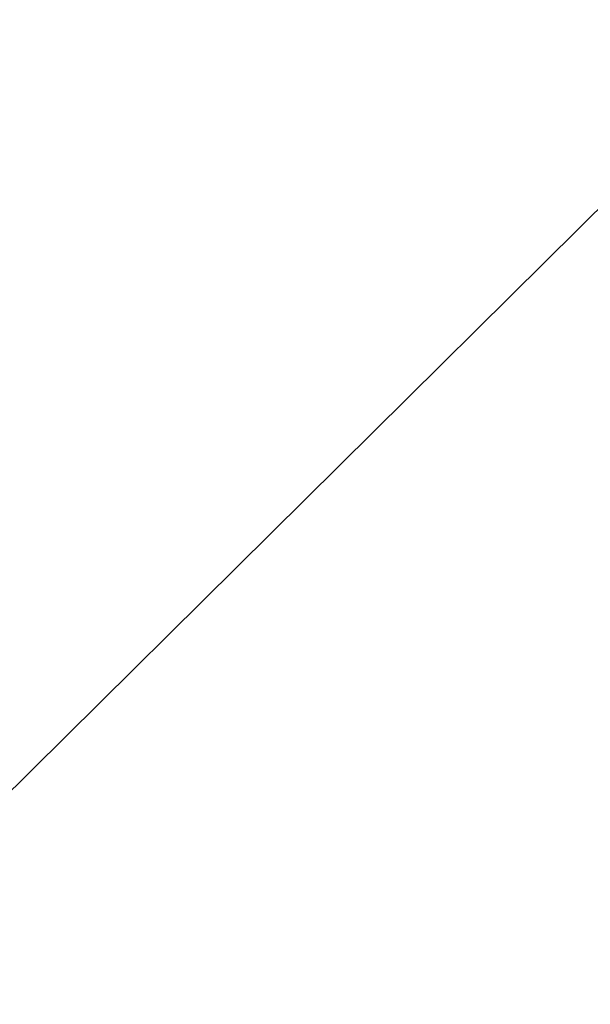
# Model space of a CAD drawing. Header units: millimetres. Extents: x -277772 to 277599, y -59564 to 282085.
# Tile 119 of 192: x -205395 to -204299, y 138917 to 140811. Entities that reach past the tile are written whole.
import ezdxf
from ezdxf import colors
from ezdxf.entities.mleader import LeaderData, LeaderLine
from ezdxf.math import Vec2, Vec3

# ---------------------------------------------------------------- set-up
doc = ezdxf.new("R2010")
doc.units = ezdxf.units.MM
doc.layers.add('КИП_выноска', color=6, linetype='Continuous', lineweight=25)
doc.styles.add('CP.Text', font='arial.ttf')

# ---------------------------------------------------------------- blocks, each defined once
blk = doc.blocks.new('_None')

msp = doc.modelspace()

# ---------------------------------------------------------------- leaders
at = {"layer": 'КИП_выноска'}
ml = msp.add_multileader_mtext('Standard', dxfattribs=at)
ml.set_content('ЩУЛ4', color=256, style='CP.Text')
ml.set_leader_properties(color=256, linetype='ByLayer', lineweight=-1)
ml.set_arrow_properties(name='NONE')
ml.build(insert=Vec2(0, 0))
ml.multileader.update_dxf_attribs({"has_dogleg": 0, "text_left_attachment_type": 6, "text_right_attachment_type": 6, "dogleg_length": 0.5, "arrow_head_size": 300})
ctx = ml.context
ctx.base_point, ctx.char_height, ctx.arrow_head_size, ctx.landing_gap_size, ctx.plane_origin = Vec3(-204238.6, 140491.7), 250, 300, 100, Vec3(-201714.7, 137831.8)
ctx.left_attachment, ctx.right_attachment = 6, 6
notes = []
notes.append((ctx, [(0, (1, 1, 0), (-204239.1, 140491.7), (1, 0), 0.5, [(0, [(-206385.5, 138363.3)], 0, [])])]))
ctx.mtext.insert, ctx.mtext.width, ctx.mtext.defined_height, ctx.mtext.flow_direction = Vec3(-204138.6, 140811.1), 1195.292, 319.4, 5
ctx.mtext.has_bg_fill, ctx.mtext.bg_color, ctx.mtext.bg_scale_factor, ctx.mtext.bg_transparency, ctx.mtext.use_window_bg_color = 1, -1027028792, 1.5, 0, 1
for ctx, leaders in notes:
    for number, flags, end, landing, length, lines in leaders:
        leader = LeaderData()
        leader.index, (leader.has_last_leader_line, leader.has_dogleg_vector, leader.attachment_direction) = number, flags
        leader.last_leader_point, leader.dogleg_vector, leader.dogleg_length = Vec3(end), Vec3(landing), length
        for number, points, colour, breaks in lines:
            line = LeaderLine()
            line.index, line.vertices, line.color, line.breaks = number, Vec3.list(points), colors.encode_raw_color(colour), breaks
            leader.lines.append(line)
        ctx.leaders.append(leader)

doc.saveas('drawing.dxf')
